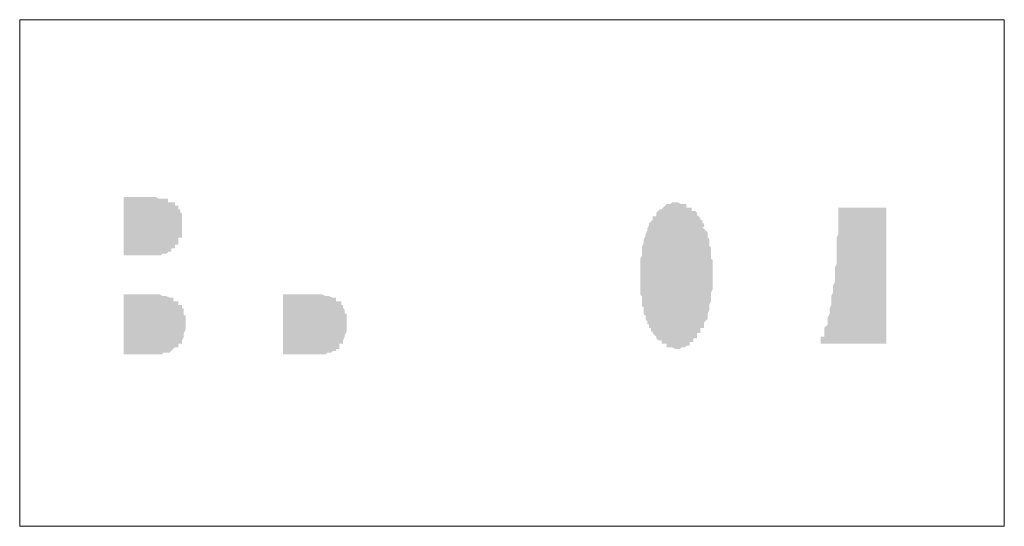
# Model space of a CAD drawing. Header units: millimetres. Extents: x -88210283 to 7466349, y -86687 to 22351.
# Tile 225 of 256: x 89402 to 89984, y -30900 to -30601. Entities that reach past the tile are written whole.
import ezdxf

# ---------------------------------------------------------------- set-up
doc = ezdxf.new("R2010")
doc.units = ezdxf.units.MM
doc.layers.add('light_pot', color=7, linetype='Continuous', lineweight=15, true_color=0x333300)

# ---------------------------------------------------------------- blocks, each defined once
blk = doc.blocks.new('A$C45da8683')
at = {"linetype": 'ByBlock', "lineweight": -2}
h = blk.add_hatch(color=114, dxfattribs=at)
h.dxf.hatch_style = 1
h.paths.add_polyline_path([(172.8459064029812, 195.1377757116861), (174.9385403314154, 195.1377757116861), (177.0311742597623, 195.1377757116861), (179.1238081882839, 195.1377757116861), (181.2164421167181, 195.1377757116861), (185.4017099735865, 195.1377757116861), (185.4017099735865, 196.1840926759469), (187.4943439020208, 196.1840926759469), (187.4943439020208, 197.2304096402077), (189.5869778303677, 197.2304096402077), (189.5869778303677, 199.3230435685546), (191.6796117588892, 199.3230435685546), (191.6796117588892, 203.508311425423), (193.7722456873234, 203.508311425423), (193.7722456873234, 205.6009453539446), (193.7722456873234, 207.6935792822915), (193.7722456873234, 208.7398962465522), (194.8185626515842, 210.8325301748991), (194.8185626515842, 212.9251641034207), (194.8185626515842, 215.0177980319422), (194.8185626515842, 217.1104319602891), (194.8185626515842, 219.203065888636), (194.8185626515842, 221.2956998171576), (194.8185626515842, 223.3883337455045), (194.8185626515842, 225.480967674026), (194.8185626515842, 229.6662355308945), (192.7259287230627, 229.6662355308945), (190.6332947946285, 229.6662355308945), (188.5406608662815, 229.6662355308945), (186.44802693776, 229.6662355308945), (184.3553930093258, 229.6662355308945), (182.2627590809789, 229.6662355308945), (180.1701251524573, 229.6662355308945), (178.0774912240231, 229.6662355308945), (175.9848572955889, 229.6662355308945), (173.8922233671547, 229.6662355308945), (171.7995894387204, 229.6662355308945), (169.7069555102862, 229.6662355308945), (167.614321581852, 229.6662355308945), (165.5216876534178, 229.6662355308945), (163.4290537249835, 229.6662355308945), (160.2901028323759, 229.6662355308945), (160.2901028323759, 227.5736016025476), (160.2901028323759, 225.480967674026), (160.2901028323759, 223.3883337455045), (160.2901028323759, 221.2956998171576), (160.2901028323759, 219.203065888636), (160.2901028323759, 217.1104319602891), (160.2901028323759, 215.0177980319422), (160.2901028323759, 212.9251641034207), (160.2901028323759, 210.8325301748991), (160.2901028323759, 207.6935792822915), (161.336419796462, 206.6472623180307), (161.336419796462, 204.5546283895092), (161.8595782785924, 203.508311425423), (162.3827367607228, 203.508311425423), (162.3827367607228, 201.4156774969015), (164.475370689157, 201.4156774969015), (164.475370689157, 199.3230435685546), (166.5680046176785, 199.3230435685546), (166.5680046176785, 197.2304096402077), (170.7532724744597, 197.2304096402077), (170.7532724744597, 195.1377757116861)])
h.paths.add_polyline_path([(102.7426698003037, 202.4619944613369), (105.8816206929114, 199.3230435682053), (105.8816206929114, 197.2304096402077), (107.9742546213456, 197.2304096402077), (107.9742546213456, 195.1377757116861), (110.0668885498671, 195.1377757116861), (112.1595224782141, 194.0914587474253), (114.2521564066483, 194.0914587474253), (116.3447903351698, 193.0451417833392), (118.437424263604, 193.0451417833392), (120.530058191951, 193.0451417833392), (124.7153260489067, 193.0451417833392), (124.7153260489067, 194.0914587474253), (128.9005939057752, 194.0914587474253), (128.9005939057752, 195.1377757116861), (130.9932278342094, 195.1377757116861), (130.9932278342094, 197.2304096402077), (133.0858617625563, 197.2304096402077), (133.0858617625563, 200.3693605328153), (135.1784956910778, 200.3693605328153), (135.1784956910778, 202.4619944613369), (136.2248126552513, 204.5546283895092), (136.2248126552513, 206.6472623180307), (137.2711296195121, 208.7398962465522), (137.2711296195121, 210.8325301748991), (137.2711296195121, 212.9251641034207), (137.2711296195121, 215.0177980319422), (137.2711296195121, 217.1104319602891), (137.2711296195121, 219.203065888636), (137.2711296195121, 221.2956998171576), (137.2711296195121, 223.3883337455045), (137.2711296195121, 225.480967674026), (137.2711296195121, 229.6662355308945), (135.1784956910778, 229.6662355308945), (133.0858617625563, 229.6662355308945), (130.9932278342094, 229.6662355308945), (128.9005939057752, 229.6662355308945), (126.8079599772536, 229.6662355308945), (124.7153260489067, 229.6662355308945), (122.6226921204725, 229.6662355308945), (120.530058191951, 229.6662355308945), (118.437424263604, 229.6662355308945), (116.3447903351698, 229.6662355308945), (114.2521564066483, 229.6662355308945), (112.1595224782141, 229.6662355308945), (110.0668885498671, 229.6662355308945), (107.9742546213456, 229.6662355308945), (105.8816206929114, 229.6662355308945), (101.6963528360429, 229.6662355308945), (101.6963528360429, 227.5736016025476), (101.6963528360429, 225.480967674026), (101.6963528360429, 223.3883337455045), (101.6963528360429, 221.2956998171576), (101.6963528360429, 219.203065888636), (101.6963528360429, 217.1104319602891), (101.6963528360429, 215.0177980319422), (101.6963528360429, 212.9251641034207), (101.6963528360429, 210.8325301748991), (101.6963528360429, 206.6472623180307), (102.7426698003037, 206.6472623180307)])
h.paths.add_polyline_path([(102.7426698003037, 109.3397846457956), (102.7426698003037, 107.2471507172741), (103.2658282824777, 106.2008337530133), (103.7889867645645, 106.2008337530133), (103.7889867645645, 104.1081998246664), (104.8353037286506, 104.1081998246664), (104.8353037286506, 102.0155658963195), (107.9742546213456, 102.0155658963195), (107.9742546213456, 99.92293196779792), (110.0668885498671, 99.92293196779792), (112.1595224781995, 98.87661500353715), (113.2058394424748, 98.87661500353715), (115.2984733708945, 97.83029803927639), (117.3911072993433, 97.83029803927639), (119.4837412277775, 97.83029803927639), (121.5763751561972, 97.83029803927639), (125.7616430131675, 97.83029803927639), (125.7616430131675, 98.87661500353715), (127.8542769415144, 98.87661500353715), (128.9005939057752, 99.39977348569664), (128.9005939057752, 99.92293196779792), (130.9932278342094, 99.92293196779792), (130.9932278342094, 100.9692489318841), (133.0858617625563, 100.9692489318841), (133.0858617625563, 104.1081998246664), (135.1784956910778, 104.1081998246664), (135.1784956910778, 106.2008337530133), (136.2248126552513, 108.2934676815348), (136.2248126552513, 110.3861016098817), (137.2711296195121, 112.4787355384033), (137.2711296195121, 114.5713694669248), (137.2711296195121, 116.6640033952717), (137.2711296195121, 118.7566373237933), (137.2711296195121, 120.8492712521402), (137.2711296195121, 122.9419051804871), (137.2711296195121, 125.0345391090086), (137.2711296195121, 127.1271730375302), (137.2711296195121, 129.2198069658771), (137.2711296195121, 131.3124408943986), (137.2711296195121, 135.4977087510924), (135.1784956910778, 135.4977087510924), (133.0858617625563, 135.4977087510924), (130.9932278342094, 135.4977087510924), (128.9005939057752, 135.4977087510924), (126.8079599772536, 135.4977087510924), (124.7153260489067, 135.4977087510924), (122.6226921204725, 135.4977087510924), (120.530058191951, 135.4977087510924), (118.437424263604, 135.4977087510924), (116.3447903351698, 135.4977087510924), (114.2521564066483, 135.4977087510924), (112.1595224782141, 135.4977087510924), (110.0668885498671, 135.4977087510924), (107.9742546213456, 135.4977087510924), (105.8816206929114, 135.4977087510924), (101.6963528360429, 135.4977087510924), (101.6963528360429, 133.4050748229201), (101.6963528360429, 131.3124408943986), (101.6963528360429, 129.2198069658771), (101.6963528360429, 127.1271730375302), (101.6963528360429, 125.0345391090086), (101.6963528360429, 122.9419051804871), (101.6963528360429, 120.8492712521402), (101.6963528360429, 118.7566373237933), (101.6963528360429, 116.6640033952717), (101.6963528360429, 114.5713694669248), (101.6963528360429, 112.4787355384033), (101.6963528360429, 110.3861016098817), (102.2195113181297, 109.3397846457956)])
h.paths.add_polyline_path([(136.2248126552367, -76.90463498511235), (134.1321787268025, -76.90463498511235), (129.9469108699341, -76.90463498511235), (129.9469108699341, -77.95095194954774), (127.8542769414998, -77.95095194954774), (125.7616430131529, -77.95095194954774), (124.7153260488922, -78.47411043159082), (124.7153260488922, -78.99726891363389), (122.6226921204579, -78.99726891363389), (121.5763751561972, -79.52042739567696), (121.5763751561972, -80.04358587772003), (119.4837412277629, -80.04358587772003), (119.4837412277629, -81.08990284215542), (117.3911072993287, -81.08990284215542), (117.3911072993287, -82.13621980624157), (115.2984733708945, -82.13621980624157), (115.2984733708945, -83.18253677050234), (114.2521564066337, -83.18253677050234), (112.1595224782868, -85.27517069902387), (111.113205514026, -85.27517069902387), (110.0668885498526, -86.32148766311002), (110.0668885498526, -88.41412159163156), (107.9742546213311, -88.41412159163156), (107.9742546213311, -91.55307248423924), (105.8816206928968, -91.55307248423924), (105.8816206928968, -93.64570641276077), (105.8816206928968, -94.69202337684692), (104.8353037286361, -96.78465730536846), (104.8353037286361, -98.87729123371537), (105.3584622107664, -99.92360819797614), (105.8816206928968, -99.92360819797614), (105.8816206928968, -102.016242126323), (106.4047791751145, -103.0625590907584), (106.9279376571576, -103.0625590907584), (106.9279376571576, -105.1551930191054), (109.0205715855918, -105.1551930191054), (109.0205715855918, -107.2478269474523), (111.113205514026, -107.2478269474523), (111.113205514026, -109.3404608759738), (114.2521564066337, -109.3404608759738), (114.2521564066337, -111.4330948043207), (117.3911072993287, -111.4330948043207), (117.3911072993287, -113.5257287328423), (120.5300581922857, -113.5257287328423), (122.6226921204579, -115.6183626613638), (124.7153260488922, -115.6183626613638), (125.7616430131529, -115.6183626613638), (127.8542769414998, -116.6646796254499), (129.9469108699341, -116.6646796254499), (130.9932278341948, -116.6646796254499), (133.0858617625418, -117.7109965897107), (135.1784956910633, -117.7109965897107), (137.2711296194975, -117.7109965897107), (138.3174465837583, -117.7109965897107), (140.4100805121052, -118.7573135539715), (142.5027144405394, -118.7573135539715), (144.595348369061, -118.7573135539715), (146.6879822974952, -118.7573135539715), (148.7806162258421, -118.7573135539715), (150.8732501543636, -118.7573135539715), (152.9658840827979, -118.7573135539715), (155.0585180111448, -118.7573135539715), (157.1511519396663, -118.7573135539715), (158.1974689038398, -118.2341550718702), (158.1974689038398, -117.7109965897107), (160.2901028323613, -117.7109965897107), (162.3827367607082, -117.7109965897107), (164.4753706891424, -117.7109965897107), (165.5216876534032, -117.1878381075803), (165.5216876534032, -116.6646796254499), (167.6143215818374, -116.6646796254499), (169.7069555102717, -116.6646796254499), (170.7532724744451, -116.141521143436), (170.7532724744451, -115.6183626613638), (173.8922233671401, -115.6183626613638), (177.0311742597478, -112.4794117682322), (177.0311742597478, -113.5257287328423), (179.1238081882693, -113.5257287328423), (179.1238081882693, -112.4794117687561), (181.2164421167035, -112.4794117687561), (181.2164421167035, -111.4330948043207), (182.2627590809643, -111.4330948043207), (184.3553930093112, -109.3404608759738), (185.401709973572, -109.3404608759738), (186.4480269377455, -108.294143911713), (186.4480269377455, -106.2015099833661), (188.540660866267, -106.2015099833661), (188.540660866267, -103.0625590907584), (190.6332947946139, -103.0625590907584), (190.6332947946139, -100.9699251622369), (190.6332947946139, -99.92360819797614), (191.6796117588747, -97.83097426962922), (191.6796117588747, -94.69202337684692), (190.6332947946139, -93.64570641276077), (190.6332947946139, -91.55307248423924), (187.4943439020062, -88.41412159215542), (187.4943439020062, -87.36780462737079), (185.4017099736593, -85.27517069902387), (183.3090760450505, -85.27517069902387), (183.3090760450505, -83.18253677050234), (181.2164421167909, -83.18253677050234), (179.1238081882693, -81.08990284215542), (178.0774912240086, -81.08990284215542), (175.9848572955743, -80.04358587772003), (174.9385403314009, -80.04358587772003), (172.8459064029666, -78.99726891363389), (171.7995894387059, -78.99726891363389), (169.7069555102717, -77.95095194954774), (167.6143215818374, -77.95095194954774), (165.5216876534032, -76.90463498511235), (163.429053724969, -76.90463498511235), (161.3364197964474, -76.90463498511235), (160.2901028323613, -76.90463498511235), (158.1974689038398, -75.85831802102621), (156.1048349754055, -75.85831802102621), (154.0122010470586, -75.85831802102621), (151.9195671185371, -75.85831802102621), (149.8269331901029, -75.85831802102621), (147.7342992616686, -75.85831802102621), (145.6416653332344, -75.85831802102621), (143.5490314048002, -75.85831802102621), (141.456397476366, -75.85831802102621), (139.3637635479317, -75.85831802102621), (137.2711296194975, -75.85831802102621), (136.2248126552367, -76.38147650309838)])
h.paths.add_polyline_path([(139.3637635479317, -221.2963760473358), (141.456397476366, -221.2963760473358), (143.5490314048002, -221.2963760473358), (145.6416653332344, -221.2963760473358), (148.7806162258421, -221.2963760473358), (150.8732501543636, -221.2963760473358), (152.9658840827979, -221.2963760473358), (155.0585180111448, -221.2963760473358), (158.1974689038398, -221.2963760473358), (160.2901028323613, -221.2963760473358), (162.3827367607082, -221.2963760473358), (164.4753706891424, -221.2963760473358), (166.568004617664, -221.2963760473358), (168.6606385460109, -221.2963760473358), (170.7532724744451, -221.2963760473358), (172.8459064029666, -221.2963760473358), (174.9385403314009, -221.2963760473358), (177.0311742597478, -221.2963760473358), (179.1238081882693, -221.2963760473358), (181.2164421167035, -221.2963760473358), (183.3090760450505, -221.2963760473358), (185.401709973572, -221.2963760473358), (188.540660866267, -221.2963760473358), (188.540660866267, -219.2037421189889), (188.540660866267, -217.1111081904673), (188.540660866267, -215.0184742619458), (188.540660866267, -212.9258403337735), (188.540660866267, -210.833206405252), (188.540660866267, -208.7405724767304), (188.540660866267, -206.6479385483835), (188.540660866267, -204.555304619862), (188.540660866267, -202.4626706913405), (188.540660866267, -200.3700367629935), (188.540660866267, -198.2774028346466), (188.540660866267, -196.1847689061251), (188.540660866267, -193.0458180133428), (185.401709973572, -193.0458180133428), (183.3090760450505, -193.0458180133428), (181.2164421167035, -193.0458180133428), (179.1238081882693, -193.0458180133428), (177.0311742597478, -193.0458180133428), (174.9385403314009, -193.0458180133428), (172.8459064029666, -193.0458180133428), (170.7532724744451, -191.9995010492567), (168.6606385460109, -191.9995010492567), (166.568004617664, -191.9995010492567), (164.4753706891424, -191.9995010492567), (162.3827367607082, -191.9995010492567), (160.2901028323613, -191.9995010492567), (158.1974689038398, -191.9995010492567), (156.1048349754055, -191.9995010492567), (155.0585180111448, -191.9995010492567), (152.9658840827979, -190.9531840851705), (150.8732501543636, -190.9531840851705), (148.7806162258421, -190.9531840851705), (146.6879822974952, -190.9531840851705), (144.595348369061, -190.9531840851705), (142.5027144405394, -189.9068671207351), (140.4100805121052, -189.9068671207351), (138.3174465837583, -189.9068671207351), (136.2248126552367, -188.860550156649), (134.1321787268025, -188.860550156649), (132.0395447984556, -188.860550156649), (130.9932278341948, -188.860550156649), (128.9005939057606, -187.8142331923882), (126.8079599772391, -187.8142331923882), (125.7616430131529, -187.8142331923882), (123.6690090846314, -186.7679162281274), (119.4837412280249, -186.7679162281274), (117.3911072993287, -184.6752822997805), (115.2984733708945, -184.6752822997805), (112.1595224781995, -184.6752822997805), (112.1595224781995, -182.582648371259), (107.9742546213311, -182.582648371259), (107.9742546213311, -184.6752822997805), (107.9742546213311, -186.7679162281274), (107.9742546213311, -188.860550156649), (107.9742546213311, -190.9531840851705), (107.9742546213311, -193.0458180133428), (107.9742546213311, -195.1384519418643), (107.9742546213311, -197.2310858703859), (107.9742546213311, -199.3237197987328), (107.9742546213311, -201.4163537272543), (107.9742546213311, -203.5089876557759), (107.9742546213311, -205.6016215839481), (107.9742546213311, -207.6942555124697), (107.9742546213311, -209.7868894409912), (107.9742546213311, -211.8795233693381), (107.9742546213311, -213.9721572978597), (107.9742546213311, -216.0647912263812), (107.9742546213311, -218.1574251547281), (107.9742546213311, -221.2963760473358), (110.0668885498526, -221.2963760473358), (112.1595224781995, -221.2963760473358), (114.2521564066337, -221.2963760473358), (116.3447903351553, -221.2963760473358), (118.4374242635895, -221.2963760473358), (120.5300581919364, -221.2963760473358), (122.6226921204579, -221.2963760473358), (124.7153260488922, -221.2963760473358), (126.8079599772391, -221.2963760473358), (128.9005939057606, -221.2963760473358), (130.9932278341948, -221.2963760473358), (133.0858617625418, -221.2963760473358), (135.1784956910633, -221.2963760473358), (137.2711296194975, -221.2963760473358)])
at = {"color": 114, "lineweight": 0, "ltscale": 100}
blk.add_lwpolyline([(299.6537275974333, 291.148533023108), (299.6537275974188, -291.1492092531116), (0.0001387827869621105, -291.1492092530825), (0.0001387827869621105, 291.148533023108)], close=True, dxfattribs=at)

msp = doc.modelspace()

# ---------------------------------------------------------------- block references
at = {"layer": 'light_pot', "zscale": 100, "rotation": 90}
msp.add_blockref('A$C45da8683', (89692.98461074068, -30900.27260393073), dxfattribs=at)

doc.saveas('drawing.dxf')
